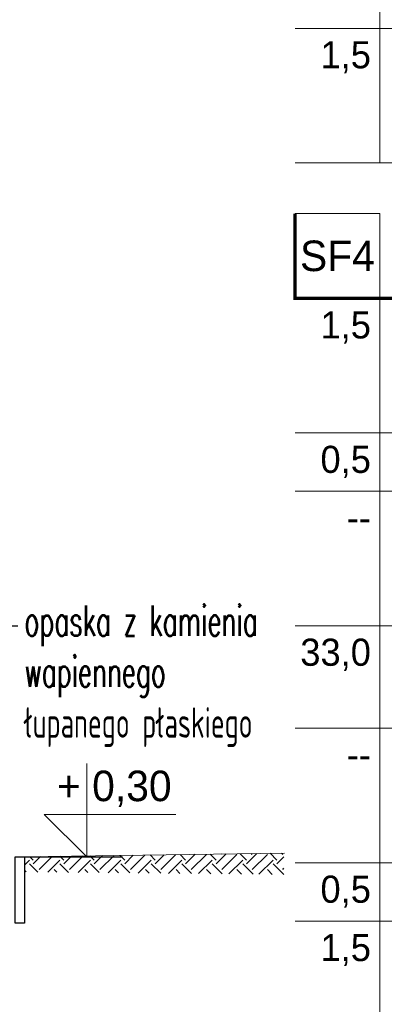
# Model space of a CAD drawing. Header units: centimetres. Extents: x 148485 to 162129, y -6573 to -2118.
# Tile 119 of 167: x 152681 to 152789, y -4751 to -4461. Entities that reach past the tile are written whole.
import ezdxf
from ezdxf import colors
from ezdxf.entities.mleader import LeaderData, LeaderLine
from ezdxf.enums import TextEntityAlignment as Align
from ezdxf.math import Vec2, Vec3

# ---------------------------------------------------------------- set-up
doc = ezdxf.new("R2010")
doc.units = ezdxf.units.CM
doc.header["$LTSCALE"] = 0.1
doc.layers.get('0').update_dxf_attribs({"color": 45})
doc.layers.add('A_opis_warstw', color=60, linetype='Continuous', lineweight=13)
doc.layers.add('A_Opisy', color=7, linetype='Continuous', lineweight=18)
doc.layers.add('A_wymiary_zewn', color=4, linetype='Continuous')
doc.layers.add('widoki_R&F', color=4, linetype='Continuous')
doc.styles.add('Skala 50', font='simplex.shx', dxfattribs={"width": 0.9, "height": 10})
doc.styles.add('TECH', font='flptechn.ttf')

# ---------------------------------------------------------------- blocks, each defined once
blk = doc.blocks.new('warstwy')
at = {"layer": 'A_opis_warstw', "color": 8, "lineweight": 5}
for p, q in [((152762.22, -5948.31), (153032.22, -5948.31)), ((152762.22, -5987.95), (153032.22, -5987.95)), ((152762.22, -6027.95), (153032.22, -6027.95)), ((152762.22, -6067.6), (153032.22, -6067.6)), ((152762.22, -6084.81), (153032.22, -6084.81)), ((152762.22, -6124.46), (153032.22, -6124.46)), ((152762.22, -6154.67), (153032.22, -6154.67)), ((152762.22, -6194.32), (153032.22, -6194.32)), ((152762.22, -6211.54), (153032.22, -6211.54))]:
    blk.add_line(p, q, dxfattribs=at)
for points in [[(152787.22, -5780.78), (152787.22, -5987.95)], [(152787.22, -6027.95), (152787.22, -6251.18)]]:
    blk.add_lwpolyline(points, dxfattribs=at)
at = {"layer": 'A_opis_warstw', "const_width": 1}
blk.add_lwpolyline([(152762.22, -6002.95), (152762.22, -6027.95), (152762.22, -6027.95), (153032.22, -6027.95)], dxfattribs=at)
at = {"layer": 'A_opis_warstw'}
blk.add_lwpolyline([(152762.22, -6027.95), (152787.22, -6027.95), (152787.22, -6002.95), (152762.22, -6002.95)], close=True, dxfattribs=at)
at = {"layer": 'A_opis_warstw', "color": 8, "style": 'TECH'}
for s, p in [('1,5', (152784.6, -5960.1)), ('1,5', (152784.6, -6039.75)), ('0,5', (152784.6, -6079.39)), ('--', (152784.6, -6096.61)), ('33,0', (152784.6, -6136.26)), ('--', (152784.6, -6166.47)), ('0,5', (152784.6, -6206.12)), ('1,5', (152784.6, -6223.33))]:
    blk.add_text(s, height=8, dxfattribs=at).set_placement(p, align=Align.RIGHT)
at = {"layer": 'A_opis_warstw', "insert": (152774.72, -6015.45), "char_height": 9, "width": 25, "attachment_point": 5, "style": 'TECH'}
blk.add_mtext('SF4', dxfattribs=at)
blk = doc.blocks.new('_Open30')
at = {"color": 0, "linetype": 'ByBlock', "lineweight": -2, "transparency": 16777216}
for p, q in [((-1, 0.2679), (0, 0)), ((0, 0), (-1, -0.2679)), ((0, 0), (-1, 0))]:
    blk.add_line(p, q, dxfattribs=at)

msp = doc.modelspace()

# ---------------------------------------------------------------- hatches: boundary and pattern name
at = {"layer": 'widoki_R&F', "linetype": 'Continuous'}
h = msp.add_hatch(dxfattribs=at)
h.set_pattern_fill('EARTH', color=256, angle=135)
h.set_pattern_definition([(45, (508.9975, 1285.7815), (0, 8.98025612), [6.35, -6.35]), (45, (507.314, 1287.465), (0, 8.98025612), [6.35, -6.35]), (45, (505.63, 1289.149), (0, 8.98025612), [6.35, -6.35]), (135, (505.63, 1290.2716), (-8.98025612, 9e-16), [6.35, -6.35]), (135, (507.314, 1291.9554), (-8.98025612, 9e-16), [6.35, -6.35]), (135, (508.9975, 1293.639), (-8.98025612, 9e-16), [6.35, -6.35])])
h.paths.add_polyline_path([(152758.952, -4706.47), (152758.971, -4712.802), (152682.42, -4712.031), (152682.42, -4707.561)])

# ---------------------------------------------------------------- linework, layer by layer
at = {"layer": 'A_Opisy'}
msp.add_lwpolyline([(152700.801, -4680.06), (152700.801, -4707.56), (152688.301, -4695.06), (152727.045, -4695.06)], dxfattribs=at)
at = {"layer": 'A_wymiary_zewn'}
msp.add_line((152682.42, -4707.56), (152711.363, -4707.56), dxfattribs=at)
at = {"layer": 'widoki_R&F', "color": 3, "lineweight": 20}
msp.add_line((152682.42, -4707.56), (152759.161, -4706.467), dxfattribs=at)
at = {"layer": 'widoki_R&F', "color": 4}
msp.add_lwpolyline([(152682.42, -4707.56), (152682.42, -4727.152), (152679.67, -4727.152), (152679.67, -4707.56)], close=True, dxfattribs=at)

# ---------------------------------------------------------------- block references
at = {"layer": 'A_wymiary_zewn'}
msp.add_blockref('warstwy', (0, 1485), dxfattribs=at)

# ---------------------------------------------------------------- texts
at = {"layer": 'A_Opisy', "color": 4, "style": 'TECH'}
msp.add_text('+ 0,30', height=9, dxfattribs=at).set_placement((152692.037, -4691.174))

# ---------------------------------------------------------------- leaders
at = {"layer": 'widoki_R&F'}
ml = msp.add_multileader_mtext('Standard', dxfattribs=at)
ml.set_content('{\\W0.6;opaska z kamienia wapiennego łupanego płaskiego}', color=256, style='Skala 50')
ml.set_leader_properties()
ml.set_arrow_properties(name='OPEN30')
ml.build(insert=Vec2(0, 0))
ml.multileader.update_dxf_attribs({"dogleg_length": 5, "arrow_head_size": 7})
ctx = ml.context
ctx.base_point, ctx.char_height, ctx.arrow_head_size, ctx.plane_origin = Vec3(152680.458, -4639.474), 9, 7, Vec3(218672.518, 2104.08)
notes = []
notes.append((ctx, [(0, (1, 1, 0), (152669.271, -4639.474), (1, 0), 11.187, [(0, [(152664.077, -4710.071)], 0, [])])]))
ctx.mtext.insert, ctx.mtext.width, ctx.mtext.defined_height = Vec3(152682.458, -4633.474), 81.87246, 46.643
for ctx, leaders in notes:
    for number, flags, end, landing, length, lines in leaders:
        leader = LeaderData()
        leader.index, (leader.has_last_leader_line, leader.has_dogleg_vector, leader.attachment_direction) = number, flags
        leader.last_leader_point, leader.dogleg_vector, leader.dogleg_length = Vec3(end), Vec3(landing), length
        for number, points, colour, breaks in lines:
            line = LeaderLine()
            line.index, line.vertices, line.color, line.breaks = number, Vec3.list(points), colors.encode_raw_color(colour), breaks
            leader.lines.append(line)
        ctx.leaders.append(leader)

doc.saveas('drawing.dxf')
